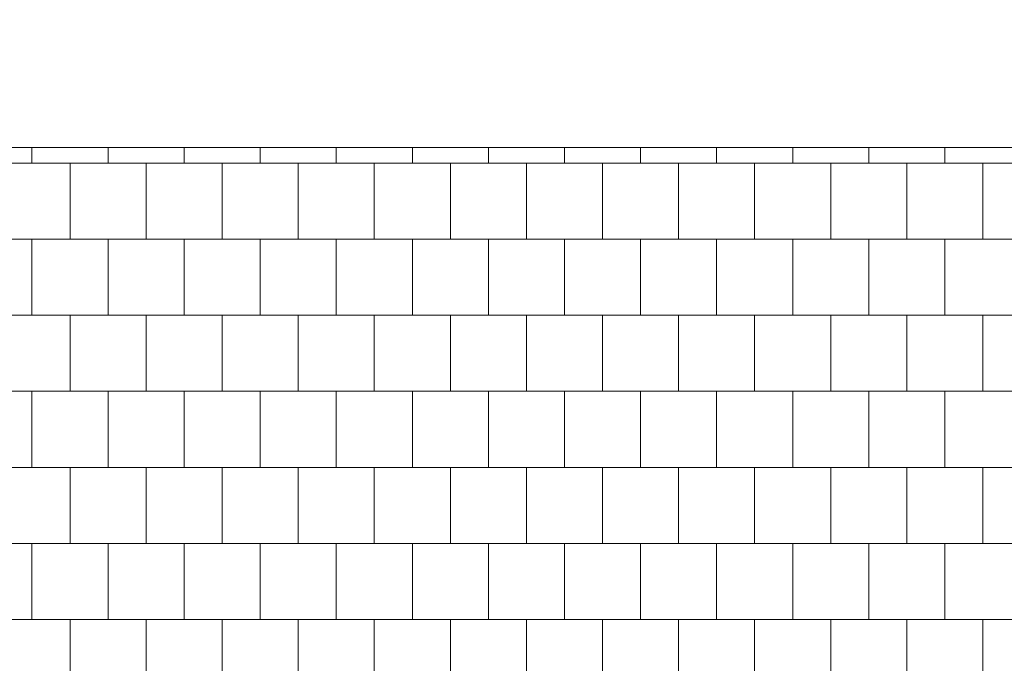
# Model space of a CAD drawing. Header units: millimetres. Extents: x -369365 to -339167, y -1124824 to -1021600.
# Tile 21 of 27: x -362845 to -359163, y -1050153 to -1047746. Entities that reach past the tile are written whole.
import ezdxf

# ---------------------------------------------------------------- set-up
doc = ezdxf.new("R2010")
doc.units = ezdxf.units.MM
doc.layers.add('000', color=7, linetype='Continuous', lineweight=13, true_color=0x5b686d)

msp = doc.modelspace()

# ---------------------------------------------------------------- hatches: boundary and pattern name
at = {"layer": '000', "transparency": 33554477}
h = msp.add_hatch(dxfattribs=at)
h.set_pattern_fill('AR-B88', color=256, scale=1.4)
h.set_pattern_definition([(0, (-9333.12, -26145.6), (0, 284.48), []), (90, (-9333.12, -26145.61), (-142.24, 284.48), [284.48, -284.48])])
h.paths.add_polyline_path([(-357646.1, -1048224.1), (-363167.3, -1048224.1), (-363266.3, -1047745.6), (-363266.3, -1048702.7), (-363365.3, -1048224.1), (-368886.5, -1048224.1), (-368886.5, -1052013.4), (-369365, -1052112.4), (-368408, -1052112.4), (-368886.5, -1052211.4), (-368882.8, -1056000.6), (-367140.1, -1056000.6), (-367041.1, -1056479.1), (-367041.1, -1055522.1), (-366942.1, -1056000.6), (-365537.1, -1056000.6), (-365537.1, -1053012.3), (-365537.1, -1051844.3), (-361925.1, -1051844.3), (-361925.1, -1051550.3), (-361925.1, -1050662.3), (-358925.1, -1050662.3), (-358925.5, -1051362.3), (-355190.1, -1051362.3), (-355190.1, -1052892.3), (-358925.1, -1052892.3), (-358925.1, -1053012.3), (-353469.3, -1053012.3), (-353469.3, -1052210.6), (-352990.8, -1052111.6), (-353947.9, -1052111.6), (-353469.3, -1052012.6), (-353469.3, -1051212.3), (-357646.1, -1051212.3)])

# ---------------------------------------------------------------- linework, layer by layer
at = {"layer": '000'}
msp.add_line((-363167.3, -1048224.1), (-353469.3, -1048224.1), dxfattribs=at)

doc.saveas('drawing.dxf')
